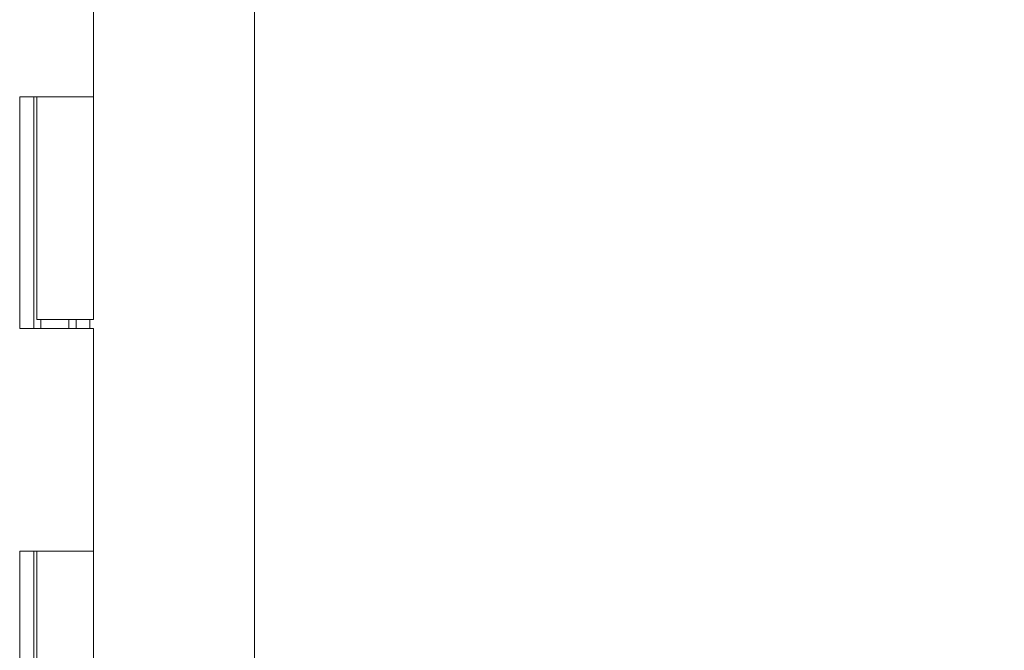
# Model space of a CAD drawing. Header units: inches. Extents: x 14 to 423, y 12 to 263.
# Tile 32 of 124: x 40.04 to 44.38, y 166.05 to 168.82. Entities that reach past the tile are written whole.
import ezdxf

# ---------------------------------------------------------------- set-up
doc = ezdxf.new("R2010")
doc.units = ezdxf.units.IN
doc.header["$LTSCALE"] = 26
doc.header["$MEASUREMENT"] = 0
doc.layers.add('Dimension (ANSI)', color=7, linetype='Continuous', lineweight=5)
doc.layers.add('Visible (ANSI)', color=7, linetype='Continuous', lineweight=5)
doc.styles.add('ROMANS', font='romans.shx')
doc.dimstyles.new('Default (ANSI)', dxfattribs={"dimscale": 26, "dimtxt": 0.08, "dimasz": 0.098425, "dimexe": 0.125, "dimexo": 0.0625, "dimgap": 0.031496, "dimtad": 0, "dimtih": 1, "dimtoh": 1, "dimrnd": 1e-08, "dimzin": 0, "dimdsep": 46, "dimtxsty": 'ROMANS', "dimcen": 0.09, "dimdle": 0.393701, "dimclrd": 256, "dimclre": 256, "dimclrt": 256, "dimadec": 0, "dimazin": 0, "dimtfac": 1.25, "dimtofl": 0, "dimtmove": 0, "dimatfit": 3, "dimfxl": 1, "dimtolj": 1, "dimtzin": 0, "dimlwd": -1, "dimlwe": -1, "dimarcsym": 0})

# ---------------------------------------------------------------- blocks, each defined once
blk = doc.blocks.new('*D14')
at = {"layer": 'Defpoints', "color": 0, "transparency": 16777216}
for p in [(40.3619, 198.4826), (40.3619, 130.4826), (53.2627, 130.4826)]:
    blk.add_point(p, dxfattribs=at)
at = {"layer": 'Dimension (ANSI)', "transparency": 16777216}
for p, q in [((41.9869, 198.4826), (56.5127, 198.4826)), ((53.2627, 195.9236), (53.2627, 169.8082)), ((53.2627, 133.0417), (53.2627, 159.1571)), ((41.9869, 130.4826), (56.5127, 130.4826))]:
    blk.add_line(p, q, dxfattribs=at)
for points in [[(52.8362, 195.9236), (53.6892, 195.9236), (53.2627, 198.4826)], [(52.8362, 133.0417), (53.6892, 133.0417), (53.2627, 130.4826)]]:
    blk.add_solid(points, dxfattribs=at)
at = {"layer": 'Dimension (ANSI)', "transparency": 16777216, "insert": (53.2627, 164.4826), "char_height": 2.08, "attachment_point": 5, "style": 'ROMANS'}
blk.add_mtext('\\A1;68.00{\\PCONT.\\PHINGE}', dxfattribs=at)

msp = doc.modelspace()

# ---------------------------------------------------------------- linework, layer by layer
at = {"layer": 'Visible (ANSI)'}
for p, q in [((41.0723, 199.4514), (41.0723, 129.5138)), ((40.3619, 169.4626), (40.3619, 168.4826)), ((40.0371, 167.4626), (40.0371, 168.4826)), ((40.0373, 168.4826), (40.0371, 168.4826)), ((40.0373, 168.4826), (40.1153, 168.4826)), ((40.0998, 167.4626), (40.0998, 168.4826)), ((40.1119, 168.4826), (40.1119, 167.5026)), ((40.3619, 168.4826), (40.1153, 168.4826)), ((40.1153, 168.4826), (40.3619, 168.4826)), ((40.3619, 168.4826), (40.3619, 167.5026)), ((40.3619, 167.5026), (40.1119, 167.5026)), ((40.1298, 167.5026), (40.1298, 167.4626)), ((40.2543, 167.5026), (40.2543, 167.4626)), ((40.286, 167.4626), (40.286, 167.5026)), ((40.3458, 167.5026), (40.3458, 167.4626)), ((40.0371, 167.4626), (40.0373, 167.4626)), ((40.1153, 167.4626), (40.0373, 167.4626)), ((40.1153, 167.4626), (40.3619, 167.4626)), ((40.3619, 167.4626), (40.3619, 166.4826)), ((40.0371, 165.4626), (40.0371, 166.4826)), ((40.0373, 166.4826), (40.0371, 166.4826)), ((40.0373, 166.4826), (40.1153, 166.4826)), ((40.0998, 165.4626), (40.0998, 166.4826)), ((40.1119, 166.4826), (40.1119, 165.5026)), ((40.3619, 166.4826), (40.1153, 166.4826)), ((40.1153, 166.4826), (40.3619, 166.4826)), ((40.3619, 166.4826), (40.3619, 165.5026))]:
    msp.add_line(p, q, dxfattribs=at)

# ---------------------------------------------------------------- dimensions: what is measured, and where the dimension line sits
at = {"layer": 'Dimension (ANSI)'}
dim = msp.add_linear_dim(base=(53.2627, 130.4826), p1=(40.3619, 198.4826), p2=(40.3619, 130.4826), angle=90, text='<>{\\PCONT.\\PHINGE}', dimstyle='Default (ANSI)', override={"dimdec": 2, "dimtp": 0, "dimtm": 0, "dimtdec": 2, "dimatfit": 1}, dxfattribs=at)
dim.commit()
dim.dimension.update_dxf_attribs({"geometry": '*D14', "text_midpoint": (53.2627, 164.4826), "dimtype": 160})

doc.saveas('drawing.dxf')
